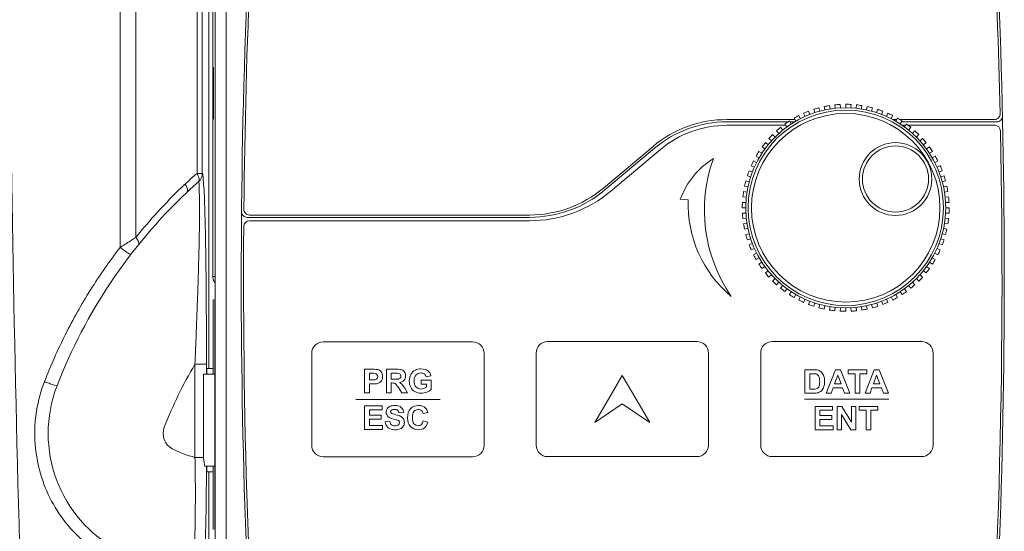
# Model space of a CAD drawing. Header units: millimetres. Extents: x -473 to 23648, y -382 to 1866.
# Tile 118 of 256: x 3695 to 3781, y 129 to 174. Entities that reach past the tile are written whole.
import ezdxf

# ---------------------------------------------------------------- set-up
doc = ezdxf.new("R2010")
doc.units = ezdxf.units.MM
doc.header["$LTSCALE"] = 80
doc.layers.get('0').update_dxf_attribs({"linetype": 'CONTINUOUS'})
doc.layers.add('09_ALL_ROUNDS', color=7, linetype='CONTINUOUS')
doc.layers.add('layer 1', color=7, linetype='CONTINUOUS')

msp = doc.modelspace()

# ---------------------------------------------------------------- linework, layer by layer
at = {"linetype": 'Continuous', "lineweight": 0}
for p, q in [((3711.926, 143.32), (3711.926, 204.69)), ((3712.27, 204.018), (3712.27, 151.318)), ((3712.468, 204.018), (3712.468, 98.617)), ((3713.419, 204.018), (3713.419, 98.618)), ((3711.354, 160.274), (3711.353, 198.494)), ((3712.291, 164.99), (3712.291, 169.49)), ((3712.291, 169.49), (3712.326, 169.49)), ((3712.318, 165.24), (3712.318, 169.24)), ((3712.326, 169.49), (3712.326, 164.99)), ((3766.402, 166.236), (3766.872, 166.273)), ((3768.283, 166.236), (3768.75, 166.174)), ((3764.561, 165.845), (3765.013, 165.979)), ((3765.471, 166.089), (3765.935, 166.174)), ((3769.214, 166.089), (3769.672, 165.979)), ((3770.124, 165.845), (3770.568, 165.687)), ((3712.326, 164.99), (3712.291, 164.99)), ((3762.914, 164.956), (3757.003, 164.956)), ((3762.328, 164.756), (3757.003, 164.756)), ((3762.884, 164.756), (3762.491, 164.756)), ((3762.843, 165.079), (3763.257, 165.304)), ((3771.771, 164.956), (3771.448, 164.956)), ((3771.843, 165.079), (3772.244, 164.833)), ((3780.277, 164.956), (3772.045, 164.956)), ((3780.482, 164.756), (3772.194, 164.756)), ((3772.633, 164.566), (3773.006, 164.28)), ((3762.133, 164.456), (3757.003, 164.456)), ((3772.552, 164.456), (3772.269, 164.456)), ((3780.31, 164.456), (3772.777, 164.456)), ((3773.365, 163.974), (3773.707, 163.649)), ((3750.575, 162.616), (3746.26, 158.995)), ((3750.704, 162.463), (3746.388, 158.842)), ((3751.218, 162.35), (3746.903, 158.729)), ((3774.624, 162.575), (3774.891, 162.187)), ((3710.895, 160.274), (3711.354, 160.274)), ((3739.832, 156.456), (3715.27, 156.456)), ((3739.832, 156.156), (3715.459, 156.156)), ((3739.832, 156.656), (3715.472, 156.656)), ((3705.457, 154.637), (3705.568, 154.706)), ((3712.27, 151.318), (3712.437, 151.318)), ((3712.298, 149.318), (3712.298, 143.559)), ((3712.432, 129.318), (3712.432, 149.318)), ((3710.715, 143.678), (3710.715, 135.59)), ((3711.714, 143.678), (3710.715, 143.678)), ((3711.714, 143.678), (3711.714, 142.82)), ((3711.761, 143.32), (3711.761, 142.82)), ((3712.298, 143.32), (3711.761, 143.32)), ((3712.312, 143.559), (3712.312, 142.82)), ((3711.453, 142.82), (3711.453, 135.591)), ((3712.417, 142.82), (3711.453, 142.82)), ((3711.453, 135.589), (3710.715, 135.589)), ((3712.417, 134.82), (3711.564, 134.82)), ((3711.761, 134.82), (3711.761, 134.32)), ((3712.298, 134.559), (3712.298, 129.318)), ((3712.312, 134.82), (3712.312, 134.559)), ((3712.298, 134.32), (3711.761, 134.32)), ((3711.926, 97.02), (3711.926, 134.32))]:
    msp.add_line(p, q, dxfattribs=at)
for radius in [8.5, 8.2]:
    msp.add_circle((3767.343, 157.285), radius, dxfattribs=at)
for centre, radius, start, end in [((4337.543, 151.12), 622.8, 175.51072, 184.474232), ((4337.543, 151.12), 622.6, 175.527824, 179.444122), ((3158.343, 151.12), 622.6, 1.320421, 4.472176), ((3158.343, 151.12), 622.8, 355.525768, 4.48928), ((6084.253, 196.032), 2389.761, 180.000291, 182.674534), ((3767.343, 157.285), 9, 87, 90), ((3767.343, 157.285), 9, 111, 114), ((3767.343, 157.285), 9, 63, 66), ((3780.277, 165.456), 0.5, 270, 1.32042), ((3757.003, 154.956), 10, 90, 130), ((3757.003, 154.956), 9.8, 90, 130), ((3780.482, 165.256), 0.5, 270, 1.30158), ((3757.003, 155.456), 9, 90, 130), ((3158.343, 151.12), 622.6, 355.525768, 1.182237), ((3780.31, 163.956), 0.5, 1.18224, 90), ((3767.343, 157.285), 9, 39, 42), ((3767.343, 157.285), 9, 27, 30), ((3725.5, 142.868), 22.722, 130.0006, 130.99434), ((3767.343, 157.285), 9, 21, 24), ((3726.27, 141.998), 23.883, 131.7437, 133.41933), ((3725.813, 142.508), 23.199, 130.99352, 131.73918), ((3726.02, 141.727), 23.28, 130.12055, 131.79684), ((3767.343, 157.285), 9, 15, 18), ((3741.612, 125.202), 46, 133.40868, 158.81927), ((3742.168, 125.192), 47.017, 133.9097, 141.11673), ((3742.162, 125.198), 47.009, 133.41384, 133.9098), ((3726.784, 140.878), 24.422, 132.51038, 133.41026), ((3726.468, 141.223), 23.954, 131.79229, 132.50975), ((3739.832, 166.656), 10, 270, 310), ((3739.832, 166.656), 10.2, 270, 310), ((3739.832, 167.156), 11, 270, 310), ((3767.343, 157.285), 9, 9, 12), ((3767.343, 157.285), 9, 3, 6), ((3715.27, 156.956), 0.5, 179.46272, 270), ((3715.472, 157.156), 0.5, 179.44412, 270), ((3767.343, 157.285), 9, 357, 0), ((3715.459, 155.656), 0.5, 90, 179.58228), ((3767.343, 157.285), 9, 351, 354), ((4337.543, 151.12), 622.6, 179.582278, 184.474232), ((3767.343, 157.285), 9, 345, 348), ((3767.343, 157.285), 9, 339, 342), ((3767.343, 157.285), 9, 333, 336), ((3767.343, 157.285), 9, 327, 330), ((3767.343, 157.285), 9, 321, 324), ((3713.277, 151.319), 1.007, 180.0787, 202.42233), ((3713.266, 151.316), 0.995, 202.48757, 211.85539), ((3713.299, 151.33), 1.03, 202.50068, 204.53372), ((3713.293, 151.327), 1.023, 204.52619, 211.57826), ((3767.343, 157.285), 9, 315, 318), ((3767.343, 157.285), 9, 303, 306), ((3767.343, 157.285), 9, 309, 312), ((3767.343, 157.285), 9, 297, 298.49999), ((3767.343, 157.285), 9, 262.49999, 264), ((3767.343, 157.285), 9, 274.49999, 276), ((3767.343, 157.285), 9, 279, 282), ((3767.343, 157.285), 9, 285, 288), ((3741.612, 125.202), 36, 149.12055, 158.81927), ((3709.443, 137.667), 11.5, 158.81927, 242.18186), ((3709.443, 137.667), 1.5, 158.81927, 242.18186), ((3712.803, 144.035), 8.7, 242.18186, 256.11415)]:
    msp.add_arc(centre, radius, start, end, dxfattribs=at)
for points, knots in [([(3710.895, 160.274), (3710.895, 163.227), (3710.896, 169.381), (3710.897, 178.842), (3710.897, 188.629), (3710.897, 195.215), (3710.897, 198.494)], [0, 0, 0, 0, 8.858899, 18.463337, 28.381999, 38.220486, 38.220486, 38.220486, 38.220486]), ([(3704.204, 153.84), (3704.204, 156.187), (3704.203, 160.773), (3704.203, 167.586), (3704.202, 174.336), (3704.202, 181.247), (3704.202, 188.494), (3704.202, 193.456), (3704.202, 196.02)], [0, 0, 0, 0, 7.04184, 13.757592, 20.438047, 27.293405, 34.488366, 42.179679, 42.179679, 42.179679, 42.179679]), ([(3705.568, 154.706), (3705.568, 157.43), (3705.568, 162.77), (3705.568, 170.761), (3705.569, 178.809), (3705.568, 187.24), (3705.568, 193.02), (3705.568, 196.02)], [0, 0, 0, 0, 8.17278, 16.020098, 23.972906, 32.314085, 41.313525, 41.313525, 41.313525, 41.313525]), ([(3710.895, 160.274), (3710.956, 160.179), (3711.038, 159.994), (3711.1, 159.736), (3711.059, 159.577), (3711.018, 159.529)], [0, 0, 0, 0, 0.3365161, 0.6009889, 0.7903306, 0.7903306, 0.7903306, 0.7903306]), ([(3711.354, 160.274), (3711.353, 160.181), (3711.327, 159.993), (3711.21, 159.735), (3711.088, 159.591), (3711.018, 159.529)], [0, 0, 0, 0, 0.2795416, 0.5592088, 0.8389668, 0.8389668, 0.8389668, 0.8389668]), ([(3711.354, 160.274), (3711.421, 160.175), (3711.417, 159.732), (3711.526, 158.864), (3711.56, 157.394), (3711.622, 155.518), (3711.655, 153.451), (3711.681, 151.444), (3711.697, 149.597), (3711.706, 147.908), (3711.711, 146.374), (3711.714, 144.98), (3711.714, 144.098), (3711.714, 143.678)], [0, 0, 0, 0, 0.358573, 1.23681, 2.698781, 4.722595, 6.887382, 8.894428, 10.744061, 12.42888, 13.960381, 15.348906, 16.608038, 16.608038, 16.608038, 16.608038]), ([(3711.018, 159.529), (3711.08, 159.436), (3711.058, 159.019), (3711.134, 158.203), (3711.111, 156.817), (3711.101, 155.043), (3711.053, 153.082), (3710.998, 151.171), (3710.938, 149.403), (3710.879, 147.779), (3710.821, 146.296), (3710.767, 144.945), (3710.732, 144.087), (3710.715, 143.678)], [0, 0, 0, 0, 0.333973, 1.157276, 2.533684, 4.445184, 6.49817, 8.411551, 10.183629, 11.805515, 13.286452, 14.634803, 15.862276, 15.862276, 15.862276, 15.862276]), ([(3709.854, 159.346), (3709.918, 159.251), (3710.014, 159.073), (3710.088, 158.819), (3710.045, 158.661), (3710.001, 158.619)], [0, 0, 0, 0, 0.3421552, 0.6025526, 0.7833674, 0.7833674, 0.7833674, 0.7833674]), ([(3704.204, 153.84), (3704.346, 153.932), (3704.642, 154.123), (3705.06, 154.389), (3705.336, 154.562), (3705.457, 154.637)], [0, 0, 0, 0, 0.507142, 1.056261, 1.485257, 1.485257, 1.485257, 1.485257]), ([(3705.568, 154.706), (3705.637, 154.627), (3705.747, 154.478), (3705.851, 154.266), (3705.838, 154.12), (3705.806, 154.08)], [0, 0, 0, 0, 0.3161846, 0.5506261, 0.705533, 0.705533, 0.705533, 0.705533]), ([(3697.623, 142.18), (3698.161, 143.564), (3699.373, 146.291), (3701.575, 150.196), (3703.29, 152.654), (3704.204, 153.84)], [0, 0, 0, 0, 4.455599, 8.936024, 13.430127, 13.430127, 13.430127, 13.430127]), ([(3704.204, 153.84), (3704.313, 153.754), (3704.516, 153.604), (3704.811, 153.387), (3704.982, 153.305), (3705.12, 153.208), (3705.139, 153.233)], [0, 0, 0, 0, 0.415427, 0.778277, 1.026287, 1.120603, 1.120603, 1.120603, 1.120603]), ([(3703.462, 126.608), (3702.695, 127.012), (3701.24, 127.98), (3699.413, 129.846), (3698.012, 132.044), (3697.093, 134.484), (3696.698, 137.069), (3696.847, 139.684), (3697.309, 141.372), (3697.623, 142.18)], [0, 0, 0, 0, 2.600735, 5.197227, 7.779768, 10.367086, 12.961359, 15.568157, 18.168269, 18.168269, 18.168269, 18.168269]), ([(3697.623, 142.18), (3697.755, 142.127), (3697.999, 142.038), (3698.354, 141.897), (3698.543, 141.872), (3698.708, 141.793), (3698.719, 141.822)], [0, 0, 0, 0, 0.42671, 0.803437, 1.061829, 1.156973, 1.156973, 1.156973, 1.156973]), ([(3710.715, 135.59), (3710.731, 134.887), (3710.751, 133.491), (3710.752, 131.464), (3710.729, 129.614), (3710.691, 128.082), (3710.64, 126.942), (3710.595, 126.184), (3710.539, 125.754), (3710.51, 125.55), (3710.479, 125.499)], [0, 0, 0, 0, 2.109546, 4.189307, 6.081653, 7.658465, 8.784615, 9.510947, 9.925208, 10.10508, 10.10508, 10.10508, 10.10508]), ([(3711.453, 135.591), (3711.474, 135.462), (3711.514, 135.205), (3711.548, 134.947), (3711.564, 134.82)], [0, 0, 0, 0, 0.3929137, 0.7791653, 0.7791653, 0.7791653, 0.7791653]), ([(3711.713, 134.82), (3711.712, 134.084), (3711.703, 132.63), (3711.676, 130.532), (3711.634, 128.644), (3711.583, 127.099), (3711.525, 125.959), (3711.475, 125.201), (3711.416, 124.767), (3711.386, 124.562), (3711.354, 124.509)], [0, 0, 0, 0, 2.20694, 4.361467, 6.293694, 7.874599, 8.996445, 9.72353, 10.142187, 10.326682, 10.326682, 10.326682, 10.326682])]:
    msp.add_open_spline(points, degree=3, knots=knots, dxfattribs=at)
at = {"layer": '09_ALL_ROUNDS', "linetype": 'Continuous', "lineweight": 0}
for p, q in [((3766.433, 165.938), (3766.402, 166.236)), ((3766.872, 166.273), (3766.887, 165.973)), ((3767.343, 165.985), (3767.343, 166.285)), ((3767.814, 166.273), (3767.798, 165.973)), ((3768.252, 165.938), (3768.283, 166.236)), ((3763.804, 165.233), (3763.682, 165.507)), ((3764.117, 165.687), (3764.225, 165.407)), ((3764.654, 165.559), (3764.561, 165.845)), ((3765.013, 165.979), (3765.091, 165.689)), ((3765.534, 165.795), (3765.471, 166.089)), ((3765.935, 166.174), (3765.982, 165.878)), ((3768.75, 166.174), (3768.704, 165.878)), ((3769.151, 165.795), (3769.214, 166.089)), ((3769.672, 165.979), (3769.594, 165.689)), ((3770.031, 165.559), (3770.124, 165.845)), ((3770.568, 165.687), (3770.46, 165.407)), ((3770.881, 165.233), (3771.003, 165.507)), ((3762.229, 164.324), (3762.052, 164.566)), ((3762.441, 164.833), (3762.604, 164.582)), ((3762.993, 164.82), (3762.843, 165.079)), ((3763.257, 165.304), (3763.393, 165.037)), ((3771.428, 165.304), (3771.292, 165.037)), ((3771.693, 164.82), (3771.843, 165.079)), ((3772.244, 164.833), (3772.081, 164.582)), ((3772.456, 164.324), (3772.633, 164.566)), ((3760.979, 163.649), (3761.191, 163.437)), ((3761.521, 163.751), (3761.32, 163.974)), ((3761.679, 164.28), (3761.867, 164.046)), ((3773.006, 164.28), (3772.818, 164.046)), ((3773.164, 163.751), (3773.365, 163.974)), ((3773.707, 163.649), (3773.494, 163.437)), ((3760.348, 162.949), (3760.581, 162.76)), ((3760.877, 163.107), (3760.654, 163.307)), ((3773.808, 163.107), (3774.031, 163.307)), ((3774.337, 162.949), (3774.104, 162.76)), ((3759.795, 162.187), (3760.046, 162.024)), ((3760.304, 162.399), (3760.061, 162.575)), ((3774.381, 162.399), (3774.624, 162.575)), ((3774.891, 162.187), (3774.639, 162.024)), ((3759.323, 161.371), (3759.591, 161.235)), ((3759.808, 161.635), (3759.548, 161.785)), ((3774.877, 161.635), (3775.137, 161.785)), ((3775.362, 161.371), (3775.094, 161.235)), ((3758.94, 160.511), (3759.22, 160.403)), ((3759.395, 160.824), (3759.121, 160.946)), ((3775.29, 160.824), (3775.564, 160.946)), ((3775.745, 160.511), (3775.465, 160.403)), ((3758.649, 159.615), (3758.939, 159.537)), ((3759.068, 159.974), (3758.783, 160.066)), ((3775.617, 159.974), (3775.902, 160.066)), ((3776.036, 159.615), (3775.746, 159.537)), ((3758.453, 158.693), (3758.75, 158.646)), ((3758.833, 159.094), (3758.539, 159.156)), ((3775.852, 159.094), (3776.146, 159.156)), ((3776.232, 158.693), (3775.935, 158.646)), ((3758.355, 157.756), (3758.654, 157.741)), ((3758.69, 158.195), (3758.392, 158.226)), ((3775.995, 158.195), (3776.293, 158.226)), ((3776.33, 157.756), (3776.031, 157.741)), ((3758.643, 157.285), (3758.343, 157.285)), ((3758.355, 156.814), (3758.654, 156.83)), ((3776.33, 156.814), (3776.031, 156.83)), ((3776.043, 157.285), (3776.343, 157.285)), ((3758.69, 156.376), (3758.392, 156.344)), ((3775.995, 156.376), (3776.293, 156.344)), ((3758.453, 155.877), (3758.75, 155.924)), ((3758.833, 155.476), (3758.539, 155.414)), ((3775.852, 155.476), (3776.146, 155.414)), ((3776.232, 155.877), (3775.935, 155.924)), ((3758.649, 154.956), (3758.939, 155.033)), ((3759.068, 154.597), (3758.783, 154.504)), ((3775.617, 154.597), (3775.902, 154.504)), ((3776.036, 154.956), (3775.746, 155.033)), ((3758.94, 154.06), (3759.22, 154.167)), ((3759.395, 153.747), (3759.121, 153.625)), ((3775.29, 153.747), (3775.564, 153.625)), ((3775.745, 154.06), (3775.465, 154.167)), ((3759.323, 153.199), (3759.591, 153.335)), ((3759.808, 152.935), (3759.548, 152.785)), ((3759.795, 152.383), (3760.046, 152.547)), ((3774.891, 152.383), (3774.639, 152.547)), ((3774.877, 152.935), (3775.137, 152.785)), ((3775.362, 153.199), (3775.094, 153.335)), ((3760.304, 152.171), (3760.061, 151.995)), ((3760.348, 151.621), (3760.581, 151.81)), ((3774.337, 151.621), (3774.104, 151.81)), ((3774.381, 152.171), (3774.624, 151.995)), ((3760.877, 151.464), (3760.654, 151.263)), ((3760.979, 150.921), (3761.191, 151.133)), ((3761.521, 150.82), (3761.32, 150.597)), ((3773.164, 150.82), (3773.365, 150.597)), ((3773.707, 150.921), (3773.494, 151.133)), ((3773.808, 151.464), (3774.031, 151.263)), ((3761.679, 150.291), (3761.867, 150.524)), ((3762.229, 150.247), (3762.052, 150.004)), ((3762.441, 149.737), (3762.604, 149.989)), ((3772.244, 149.737), (3772.081, 149.989)), ((3772.456, 150.247), (3772.633, 150.004)), ((3773.006, 150.291), (3772.818, 150.524)), ((3762.993, 149.751), (3762.843, 149.491)), ((3763.257, 149.266), (3763.393, 149.533)), ((3763.804, 149.337), (3763.682, 149.063)), ((3764.117, 148.883), (3764.225, 149.163)), ((3770.568, 148.883), (3770.46, 149.163)), ((3770.881, 149.337), (3771.003, 149.063)), ((3771.428, 149.266), (3771.292, 149.533)), ((3771.693, 149.751), (3771.843, 149.491)), ((3764.654, 149.011), (3764.561, 148.726)), ((3765.013, 148.592), (3765.091, 148.882)), ((3765.534, 148.775), (3765.471, 148.482)), ((3765.935, 148.396), (3765.982, 148.692)), ((3766.433, 148.633), (3766.402, 148.335)), ((3766.872, 148.298), (3766.887, 148.597)), ((3767.343, 148.585), (3767.343, 148.285)), ((3767.814, 148.298), (3767.798, 148.597)), ((3768.252, 148.633), (3768.283, 148.335)), ((3768.75, 148.396), (3768.704, 148.692)), ((3769.151, 148.775), (3769.214, 148.482)), ((3769.672, 148.592), (3769.594, 148.882)), ((3770.031, 149.011), (3770.124, 148.726))]:
    msp.add_line(p, q, dxfattribs=at)
for centre, radius in [((3767.343, 157.285), 8.7), ((3771.673, 159.785), 3.162), ((3771.673, 159.785), 2.875)]:
    msp.add_circle(centre, radius, dxfattribs=at)
for start, end in [(93, 96), (87, 90), (81, 84), (111, 114), (105, 108), (99, 102), (75, 78), (69, 72), (63, 66), (123, 126), (117, 120), (57, 60), (51, 54), (135, 138), (129, 132), (45, 48), (141, 144), (39, 42), (147, 150), (33, 36), (153, 156), (27, 30), (159, 162), (21, 24), (165, 168), (15, 18), (171, 174), (9, 12), (177, 180), (3, 6), (183, 186), (357, 0), (351, 354), (189, 192), (345, 348), (195, 198), (339, 342), (201, 204), (333, 336), (207, 210), (327, 330), (213, 216), (321, 324), (219, 222), (225, 228), (315, 318), (231, 234), (303, 306), (309, 312), (237, 240), (243, 246), (297, 300), (249, 252), (255, 258), (261, 264), (267, 270), (273, 276), (279, 282), (285, 288), (291, 294)]:
    msp.add_arc((3767.343, 157.285), 9, start, end, dxfattribs=at)
at = {"layer": 'layer 1', "color": 0, "lineweight": 0}
for points, knots in [([(3757.38, 149.587), (3754.957, 153.096), (3754.378, 157.558), (3755.826, 161.569), (3755.826, 161.569), (3754.502, 160.735), (3753.49, 159.489), (3752.946, 158.022), (3752.946, 158.022), (3752.946, 158.022), (3753.633, 157.98), (3753.633, 157.98), (3753.633, 157.98), (3753.518, 154.754), (3754.901, 151.655), (3757.38, 149.587)], [0, 0, 0, 0, 0.25, 0.25, 0.25, 0.25, 0.5, 0.5, 0.5, 0.5, 0.75, 0.75, 0.75, 0.75, 1, 1, 1, 1]), ([(3741.402, 145.655), (3741.402, 145.655), (3754.402, 145.655), (3754.402, 145.655), (3754.402, 145.655), (3754.952, 145.655), (3755.402, 145.205), (3755.402, 144.655), (3755.402, 144.655), (3755.402, 144.655), (3755.402, 136.655), (3755.402, 136.655), (3755.402, 136.655), (3755.402, 136.105), (3754.952, 135.655), (3754.402, 135.655), (3754.402, 135.655), (3754.402, 135.655), (3741.402, 135.655), (3741.402, 135.655), (3741.402, 135.655), (3740.852, 135.655), (3740.402, 136.105), (3740.402, 136.655), (3740.402, 136.655), (3740.402, 136.655), (3740.402, 144.655), (3740.402, 144.655), (3740.402, 144.655), (3740.402, 145.205), (3740.852, 145.655), (3741.402, 145.655)], [0, 0, 0, 0, 0.125, 0.125, 0.125, 0.125, 0.25, 0.25, 0.25, 0.25, 0.375, 0.375, 0.375, 0.375, 0.5, 0.5, 0.5, 0.5, 0.625, 0.625, 0.625, 0.625, 0.75, 0.75, 0.75, 0.75, 0.875, 0.875, 0.875, 0.875, 1, 1, 1, 1]), ([(3760.943, 145.655), (3760.943, 145.655), (3773.943, 145.655), (3773.943, 145.655), (3773.943, 145.655), (3774.493, 145.655), (3774.943, 145.205), (3774.943, 144.655), (3774.943, 144.655), (3774.943, 144.655), (3774.943, 136.655), (3774.943, 136.655), (3774.943, 136.655), (3774.943, 136.105), (3774.493, 135.655), (3773.943, 135.655), (3773.943, 135.655), (3773.943, 135.655), (3760.943, 135.655), (3760.943, 135.655), (3760.943, 135.655), (3760.393, 135.655), (3759.943, 136.105), (3759.943, 136.655), (3759.943, 136.655), (3759.943, 136.655), (3759.943, 144.655), (3759.943, 144.655), (3759.943, 144.655), (3759.943, 145.205), (3760.393, 145.655), (3760.943, 145.655)], [0, 0, 0, 0, 0.125, 0.125, 0.125, 0.125, 0.25, 0.25, 0.25, 0.25, 0.375, 0.375, 0.375, 0.375, 0.5, 0.5, 0.5, 0.5, 0.625, 0.625, 0.625, 0.625, 0.75, 0.75, 0.75, 0.75, 0.875, 0.875, 0.875, 0.875, 1, 1, 1, 1]), ([(3721.878, 145.634), (3721.878, 145.634), (3734.878, 145.634), (3734.878, 145.634), (3734.878, 145.634), (3735.428, 145.634), (3735.878, 145.184), (3735.878, 144.634), (3735.878, 144.634), (3735.878, 144.634), (3735.878, 136.634), (3735.878, 136.634), (3735.878, 136.634), (3735.878, 136.084), (3735.428, 135.634), (3734.878, 135.634), (3734.878, 135.634), (3734.878, 135.634), (3721.878, 135.634), (3721.878, 135.634), (3721.878, 135.634), (3721.328, 135.634), (3720.878, 136.084), (3720.878, 136.634), (3720.878, 136.634), (3720.878, 136.634), (3720.878, 144.634), (3720.878, 144.634), (3720.878, 144.634), (3720.878, 145.184), (3721.328, 145.634), (3721.878, 145.634)], [0, 0, 0, 0, 0.125, 0.125, 0.125, 0.125, 0.25, 0.25, 0.25, 0.25, 0.375, 0.375, 0.375, 0.375, 0.5, 0.5, 0.5, 0.5, 0.625, 0.625, 0.625, 0.625, 0.75, 0.75, 0.75, 0.75, 0.875, 0.875, 0.875, 0.875, 1, 1, 1, 1]), ([(3725.481, 141.207), (3725.481, 141.207), (3725.481, 143.246), (3725.481, 143.246), (3725.481, 143.246), (3725.481, 143.246), (3726.141, 143.246), (3726.141, 143.246), (3726.141, 143.246), (3726.392, 143.246), (3726.555, 143.236), (3726.631, 143.215), (3726.631, 143.215), (3726.748, 143.185), (3726.846, 143.119), (3726.925, 143.016), (3726.925, 143.016), (3727.004, 142.913), (3727.043, 142.781), (3727.043, 142.619), (3727.043, 142.619), (3727.043, 142.494), (3727.02, 142.388), (3726.975, 142.303), (3726.975, 142.303), (3726.929, 142.218), (3726.872, 142.151), (3726.801, 142.102), (3726.801, 142.102), (3726.732, 142.053), (3726.66, 142.021), (3726.588, 142.005), (3726.588, 142.005), (3726.49, 141.986), (3726.347, 141.976), (3726.161, 141.976), (3726.161, 141.976), (3726.161, 141.976), (3725.892, 141.976), (3725.892, 141.976), (3725.892, 141.976), (3725.892, 141.976), (3725.892, 141.207), (3725.892, 141.207), (3725.892, 141.207), (3725.892, 141.207), (3725.481, 141.207), (3725.481, 141.207)], [0, 0, 0, 0, 0.083333, 0.083333, 0.083333, 0.083333, 0.166667, 0.166667, 0.166667, 0.166667, 0.25, 0.25, 0.25, 0.25, 0.333333, 0.333333, 0.333333, 0.333333, 0.416667, 0.416667, 0.416667, 0.416667, 0.5, 0.5, 0.5, 0.5, 0.583333, 0.583333, 0.583333, 0.583333, 0.666667, 0.666667, 0.666667, 0.666667, 0.75, 0.75, 0.75, 0.75, 0.833333, 0.833333, 0.833333, 0.833333, 0.916667, 0.916667, 0.916667, 0.916667, 1, 1, 1, 1]), ([(3727.382, 141.207), (3727.382, 141.207), (3727.382, 143.246), (3727.382, 143.246), (3727.382, 143.246), (3727.382, 143.246), (3728.249, 143.246), (3728.249, 143.246), (3728.249, 143.246), (3728.467, 143.246), (3728.625, 143.228), (3728.724, 143.191), (3728.724, 143.191), (3728.823, 143.155), (3728.902, 143.09), (3728.962, 142.996), (3728.962, 142.996), (3729.021, 142.902), (3729.05, 142.795), (3729.05, 142.675), (3729.05, 142.675), (3729.05, 142.522), (3729.005, 142.395), (3728.916, 142.295), (3728.916, 142.295), (3728.826, 142.196), (3728.691, 142.133), (3728.512, 142.107), (3728.512, 142.107), (3728.601, 142.055), (3728.675, 141.998), (3728.733, 141.936), (3728.733, 141.936), (3728.791, 141.873), (3728.869, 141.763), (3728.967, 141.605), (3728.967, 141.605), (3728.967, 141.605), (3729.216, 141.207), (3729.216, 141.207), (3729.216, 141.207), (3729.216, 141.207), (3728.724, 141.207), (3728.724, 141.207), (3728.724, 141.207), (3728.724, 141.207), (3728.426, 141.651), (3728.426, 141.651), (3728.426, 141.651), (3728.32, 141.809), (3728.248, 141.909), (3728.209, 141.95), (3728.209, 141.95), (3728.17, 141.992), (3728.129, 142.02), (3728.085, 142.035), (3728.085, 142.035), (3728.041, 142.051), (3727.972, 142.058), (3727.877, 142.058), (3727.877, 142.058), (3727.877, 142.058), (3727.794, 142.058), (3727.794, 142.058), (3727.794, 142.058), (3727.794, 142.058), (3727.794, 141.207), (3727.794, 141.207), (3727.794, 141.207), (3727.794, 141.207), (3727.382, 141.207), (3727.382, 141.207)], [0, 0, 0, 0, 0.055556, 0.055556, 0.055556, 0.055556, 0.111111, 0.111111, 0.111111, 0.111111, 0.166667, 0.166667, 0.166667, 0.166667, 0.222222, 0.222222, 0.222222, 0.222222, 0.277778, 0.277778, 0.277778, 0.277778, 0.333333, 0.333333, 0.333333, 0.333333, 0.388889, 0.388889, 0.388889, 0.388889, 0.444444, 0.444444, 0.444444, 0.444444, 0.5, 0.5, 0.5, 0.5, 0.555556, 0.555556, 0.555556, 0.555556, 0.611111, 0.611111, 0.611111, 0.611111, 0.666667, 0.666667, 0.666667, 0.666667, 0.722222, 0.722222, 0.722222, 0.722222, 0.777778, 0.777778, 0.777778, 0.777778, 0.833333, 0.833333, 0.833333, 0.833333, 0.888889, 0.888889, 0.888889, 0.888889, 0.944444, 0.944444, 0.944444, 0.944444, 1, 1, 1, 1]), ([(3730.388, 141.956), (3730.388, 141.956), (3730.388, 142.3), (3730.388, 142.3), (3730.388, 142.3), (3730.388, 142.3), (3731.275, 142.3), (3731.275, 142.3), (3731.275, 142.3), (3731.275, 142.3), (3731.275, 141.488), (3731.275, 141.488), (3731.275, 141.488), (3731.189, 141.404), (3731.064, 141.331), (3730.9, 141.267), (3730.9, 141.267), (3730.736, 141.204), (3730.571, 141.172), (3730.403, 141.172), (3730.403, 141.172), (3730.19, 141.172), (3730.004, 141.217), (3729.845, 141.306), (3729.845, 141.306), (3729.686, 141.396), (3729.567, 141.523), (3729.487, 141.69), (3729.487, 141.69), (3729.408, 141.857), (3729.368, 142.038), (3729.368, 142.233), (3729.368, 142.233), (3729.368, 142.446), (3729.412, 142.635), (3729.501, 142.8), (3729.501, 142.8), (3729.59, 142.965), (3729.72, 143.091), (3729.892, 143.179), (3729.892, 143.179), (3730.023, 143.247), (3730.186, 143.281), (3730.381, 143.281), (3730.381, 143.281), (3730.634, 143.281), (3730.832, 143.228), (3730.974, 143.122), (3730.974, 143.122), (3731.116, 143.015), (3731.208, 142.869), (3731.249, 142.681), (3731.249, 142.681), (3731.249, 142.681), (3730.84, 142.605), (3730.84, 142.605), (3730.84, 142.605), (3730.811, 142.705), (3730.757, 142.784), (3730.677, 142.842), (3730.677, 142.842), (3730.598, 142.9), (3730.499, 142.929), (3730.381, 142.929), (3730.381, 142.929), (3730.201, 142.929), (3730.058, 142.872), (3729.951, 142.758), (3729.951, 142.758), (3729.845, 142.644), (3729.792, 142.475), (3729.792, 142.25), (3729.792, 142.25), (3729.792, 142.008), (3729.846, 141.826), (3729.954, 141.705), (3729.954, 141.705), (3730.061, 141.584), (3730.202, 141.524), (3730.376, 141.524), (3730.376, 141.524), (3730.463, 141.524), (3730.549, 141.541), (3730.636, 141.575), (3730.636, 141.575), (3730.722, 141.608), (3730.797, 141.65), (3730.859, 141.698), (3730.859, 141.698), (3730.859, 141.698), (3730.859, 141.956), (3730.859, 141.956), (3730.859, 141.956), (3730.859, 141.956), (3730.388, 141.956), (3730.388, 141.956)], [0, 0, 0, 0, 0.041667, 0.041667, 0.041667, 0.041667, 0.083333, 0.083333, 0.083333, 0.083333, 0.125, 0.125, 0.125, 0.125, 0.166667, 0.166667, 0.166667, 0.166667, 0.208333, 0.208333, 0.208333, 0.208333, 0.25, 0.25, 0.25, 0.25, 0.291667, 0.291667, 0.291667, 0.291667, 0.333333, 0.333333, 0.333333, 0.333333, 0.375, 0.375, 0.375, 0.375, 0.416667, 0.416667, 0.416667, 0.416667, 0.458333, 0.458333, 0.458333, 0.458333, 0.5, 0.5, 0.5, 0.5, 0.541667, 0.541667, 0.541667, 0.541667, 0.583333, 0.583333, 0.583333, 0.583333, 0.625, 0.625, 0.625, 0.625, 0.666667, 0.666667, 0.666667, 0.666667, 0.708333, 0.708333, 0.708333, 0.708333, 0.75, 0.75, 0.75, 0.75, 0.791667, 0.791667, 0.791667, 0.791667, 0.833333, 0.833333, 0.833333, 0.833333, 0.875, 0.875, 0.875, 0.875, 0.916667, 0.916667, 0.916667, 0.916667, 0.958333, 0.958333, 0.958333, 0.958333, 1, 1, 1, 1]), ([(3763.794, 143.209), (3763.794, 143.209), (3764.547, 143.209), (3764.547, 143.209), (3764.547, 143.209), (3764.717, 143.209), (3764.846, 143.197), (3764.935, 143.17), (3764.935, 143.17), (3765.055, 143.135), (3765.157, 143.073), (3765.242, 142.982), (3765.242, 142.982), (3765.328, 142.893), (3765.393, 142.782), (3765.437, 142.652), (3765.437, 142.652), (3765.482, 142.522), (3765.504, 142.361), (3765.504, 142.17), (3765.504, 142.17), (3765.504, 142.002), (3765.483, 141.857), (3765.441, 141.736), (3765.441, 141.736), (3765.39, 141.588), (3765.318, 141.468), (3765.223, 141.376), (3765.223, 141.376), (3765.152, 141.306), (3765.055, 141.252), (3764.934, 141.213), (3764.934, 141.213), (3764.843, 141.184), (3764.721, 141.17), (3764.569, 141.17), (3764.569, 141.17), (3764.569, 141.17), (3763.794, 141.17), (3763.794, 141.17), (3763.794, 141.17), (3763.794, 141.17), (3763.794, 143.209), (3763.794, 143.209)], [0, 0, 0, 0, 0.090909, 0.090909, 0.090909, 0.090909, 0.181818, 0.181818, 0.181818, 0.181818, 0.272727, 0.272727, 0.272727, 0.272727, 0.363636, 0.363636, 0.363636, 0.363636, 0.454545, 0.454545, 0.454545, 0.454545, 0.545455, 0.545455, 0.545455, 0.545455, 0.636364, 0.636364, 0.636364, 0.636364, 0.727273, 0.727273, 0.727273, 0.727273, 0.818182, 0.818182, 0.818182, 0.818182, 0.909091, 0.909091, 0.909091, 0.909091, 1, 1, 1, 1]), ([(3767.693, 141.17), (3767.693, 141.17), (3767.244, 141.17), (3767.244, 141.17), (3767.244, 141.17), (3767.244, 141.17), (3767.066, 141.633), (3767.066, 141.633), (3767.066, 141.633), (3767.066, 141.633), (3766.251, 141.633), (3766.251, 141.633), (3766.251, 141.633), (3766.251, 141.633), (3766.083, 141.17), (3766.083, 141.17), (3766.083, 141.17), (3766.083, 141.17), (3765.646, 141.17), (3765.646, 141.17), (3765.646, 141.17), (3765.646, 141.17), (3766.44, 143.209), (3766.44, 143.209), (3766.44, 143.209), (3766.44, 143.209), (3766.876, 143.209), (3766.876, 143.209), (3766.876, 143.209), (3766.876, 143.209), (3767.693, 141.17), (3767.693, 141.17)], [0, 0, 0, 0, 0.125, 0.125, 0.125, 0.125, 0.25, 0.25, 0.25, 0.25, 0.375, 0.375, 0.375, 0.375, 0.5, 0.5, 0.5, 0.5, 0.625, 0.625, 0.625, 0.625, 0.75, 0.75, 0.75, 0.75, 0.875, 0.875, 0.875, 0.875, 1, 1, 1, 1]), ([(3768.159, 141.17), (3768.159, 141.17), (3768.159, 142.864), (3768.159, 142.864), (3768.159, 142.864), (3768.159, 142.864), (3767.554, 142.864), (3767.554, 142.864), (3767.554, 142.864), (3767.554, 142.864), (3767.554, 143.209), (3767.554, 143.209), (3767.554, 143.209), (3767.554, 143.209), (3769.174, 143.209), (3769.174, 143.209), (3769.174, 143.209), (3769.174, 143.209), (3769.174, 142.864), (3769.174, 142.864), (3769.174, 142.864), (3769.174, 142.864), (3768.571, 142.864), (3768.571, 142.864), (3768.571, 142.864), (3768.571, 142.864), (3768.571, 141.17), (3768.571, 141.17), (3768.571, 141.17), (3768.571, 141.17), (3768.159, 141.17), (3768.159, 141.17)], [0, 0, 0, 0, 0.125, 0.125, 0.125, 0.125, 0.25, 0.25, 0.25, 0.25, 0.375, 0.375, 0.375, 0.375, 0.5, 0.5, 0.5, 0.5, 0.625, 0.625, 0.625, 0.625, 0.75, 0.75, 0.75, 0.75, 0.875, 0.875, 0.875, 0.875, 1, 1, 1, 1]), ([(3771.068, 141.17), (3771.068, 141.17), (3770.62, 141.17), (3770.62, 141.17), (3770.62, 141.17), (3770.62, 141.17), (3770.442, 141.633), (3770.442, 141.633), (3770.442, 141.633), (3770.442, 141.633), (3769.626, 141.633), (3769.626, 141.633), (3769.626, 141.633), (3769.626, 141.633), (3769.458, 141.17), (3769.458, 141.17), (3769.458, 141.17), (3769.458, 141.17), (3769.021, 141.17), (3769.021, 141.17), (3769.021, 141.17), (3769.021, 141.17), (3769.816, 143.209), (3769.816, 143.209), (3769.816, 143.209), (3769.816, 143.209), (3770.251, 143.209), (3770.251, 143.209), (3770.251, 143.209), (3770.251, 143.209), (3771.068, 141.17), (3771.068, 141.17)], [0, 0, 0, 0, 0.125, 0.125, 0.125, 0.125, 0.25, 0.25, 0.25, 0.25, 0.375, 0.375, 0.375, 0.375, 0.5, 0.5, 0.5, 0.5, 0.625, 0.625, 0.625, 0.625, 0.75, 0.75, 0.75, 0.75, 0.875, 0.875, 0.875, 0.875, 1, 1, 1, 1]), ([(3725.892, 142.901), (3725.892, 142.901), (3725.892, 142.323), (3725.892, 142.323), (3725.892, 142.323), (3725.892, 142.323), (3726.117, 142.323), (3726.117, 142.323), (3726.117, 142.323), (3726.28, 142.323), (3726.389, 142.333), (3726.443, 142.354), (3726.443, 142.354), (3726.498, 142.376), (3726.541, 142.409), (3726.572, 142.455), (3726.572, 142.455), (3726.603, 142.5), (3726.618, 142.553), (3726.618, 142.613), (3726.618, 142.613), (3726.618, 142.687), (3726.597, 142.749), (3726.553, 142.797), (3726.553, 142.797), (3726.51, 142.845), (3726.454, 142.875), (3726.388, 142.887), (3726.388, 142.887), (3726.338, 142.897), (3726.24, 142.901), (3726.091, 142.901), (3726.091, 142.901), (3726.091, 142.901), (3725.892, 142.901), (3725.892, 142.901)], [0, 0, 0, 0, 0.111111, 0.111111, 0.111111, 0.111111, 0.222222, 0.222222, 0.222222, 0.222222, 0.333333, 0.333333, 0.333333, 0.333333, 0.444444, 0.444444, 0.444444, 0.444444, 0.555556, 0.555556, 0.555556, 0.555556, 0.666667, 0.666667, 0.666667, 0.666667, 0.777778, 0.777778, 0.777778, 0.777778, 0.888889, 0.888889, 0.888889, 0.888889, 1, 1, 1, 1]), ([(3727.794, 142.384), (3727.794, 142.384), (3728.099, 142.384), (3728.099, 142.384), (3728.099, 142.384), (3728.296, 142.384), (3728.42, 142.392), (3728.469, 142.409), (3728.469, 142.409), (3728.518, 142.425), (3728.557, 142.454), (3728.585, 142.495), (3728.585, 142.495), (3728.612, 142.536), (3728.626, 142.587), (3728.626, 142.648), (3728.626, 142.648), (3728.626, 142.717), (3728.608, 142.772), (3728.571, 142.814), (3728.571, 142.814), (3728.535, 142.856), (3728.483, 142.883), (3728.416, 142.894), (3728.416, 142.894), (3728.383, 142.899), (3728.283, 142.901), (3728.115, 142.901), (3728.115, 142.901), (3728.115, 142.901), (3727.794, 142.901), (3727.794, 142.901), (3727.794, 142.901), (3727.794, 142.901), (3727.794, 142.384), (3727.794, 142.384)], [0, 0, 0, 0, 0.111111, 0.111111, 0.111111, 0.111111, 0.222222, 0.222222, 0.222222, 0.222222, 0.333333, 0.333333, 0.333333, 0.333333, 0.444444, 0.444444, 0.444444, 0.444444, 0.555556, 0.555556, 0.555556, 0.555556, 0.666667, 0.666667, 0.666667, 0.666667, 0.777778, 0.777778, 0.777778, 0.777778, 0.888889, 0.888889, 0.888889, 0.888889, 1, 1, 1, 1]), ([(3747.902, 142.697), (3747.902, 142.697), (3749.098, 140.655), (3749.098, 140.655), (3749.098, 140.655), (3749.098, 140.655), (3750.294, 138.613), (3750.294, 138.613), (3750.294, 138.613), (3750.294, 138.613), (3747.902, 140.256), (3747.902, 140.256), (3747.902, 140.256), (3747.902, 140.256), (3745.509, 138.613), (3745.509, 138.613), (3745.509, 138.613), (3745.509, 138.613), (3746.705, 140.655), (3746.705, 140.655), (3746.705, 140.655), (3746.705, 140.655), (3747.902, 142.697), (3747.902, 142.697)], [0, 0, 0, 0, 0.166667, 0.166667, 0.166667, 0.166667, 0.333333, 0.333333, 0.333333, 0.333333, 0.5, 0.5, 0.5, 0.5, 0.666667, 0.666667, 0.666667, 0.666667, 0.833333, 0.833333, 0.833333, 0.833333, 1, 1, 1, 1]), ([(3764.206, 142.864), (3764.206, 142.864), (3764.206, 141.514), (3764.206, 141.514), (3764.206, 141.514), (3764.206, 141.514), (3764.513, 141.514), (3764.513, 141.514), (3764.513, 141.514), (3764.628, 141.514), (3764.711, 141.52), (3764.763, 141.533), (3764.763, 141.533), (3764.829, 141.55), (3764.885, 141.578), (3764.929, 141.618), (3764.929, 141.618), (3764.973, 141.657), (3765.009, 141.723), (3765.037, 141.815), (3765.037, 141.815), (3765.064, 141.906), (3765.078, 142.031), (3765.078, 142.188), (3765.078, 142.188), (3765.078, 142.346), (3765.064, 142.467), (3765.037, 142.551), (3765.037, 142.551), (3765.009, 142.636), (3764.97, 142.702), (3764.92, 142.749), (3764.92, 142.749), (3764.869, 142.796), (3764.806, 142.828), (3764.729, 142.845), (3764.729, 142.845), (3764.671, 142.858), (3764.559, 142.864), (3764.391, 142.864), (3764.391, 142.864), (3764.391, 142.864), (3764.206, 142.864), (3764.206, 142.864)], [0, 0, 0, 0, 0.090909, 0.090909, 0.090909, 0.090909, 0.181818, 0.181818, 0.181818, 0.181818, 0.272727, 0.272727, 0.272727, 0.272727, 0.363636, 0.363636, 0.363636, 0.363636, 0.454545, 0.454545, 0.454545, 0.454545, 0.545455, 0.545455, 0.545455, 0.545455, 0.636364, 0.636364, 0.636364, 0.636364, 0.727273, 0.727273, 0.727273, 0.727273, 0.818182, 0.818182, 0.818182, 0.818182, 0.909091, 0.909091, 0.909091, 0.909091, 1, 1, 1, 1]), ([(3766.934, 141.977), (3766.934, 141.977), (3766.653, 142.734), (3766.653, 142.734), (3766.653, 142.734), (3766.653, 142.734), (3766.378, 141.977), (3766.378, 141.977), (3766.378, 141.977), (3766.378, 141.977), (3766.934, 141.977), (3766.934, 141.977)], [0, 0, 0, 0, 0.333333, 0.333333, 0.333333, 0.333333, 0.666667, 0.666667, 0.666667, 0.666667, 1, 1, 1, 1]), ([(3770.31, 141.977), (3770.31, 141.977), (3770.029, 142.734), (3770.029, 142.734), (3770.029, 142.734), (3770.029, 142.734), (3769.753, 141.977), (3769.753, 141.977), (3769.753, 141.977), (3769.753, 141.977), (3770.31, 141.977), (3770.31, 141.977)], [0, 0, 0, 0, 0.333333, 0.333333, 0.333333, 0.333333, 0.666667, 0.666667, 0.666667, 0.666667, 1, 1, 1, 1]), ([(3725.481, 138.023), (3725.481, 138.023), (3725.481, 140.063), (3725.481, 140.063), (3725.481, 140.063), (3725.481, 140.063), (3726.993, 140.063), (3726.993, 140.063), (3726.993, 140.063), (3726.993, 140.063), (3726.993, 139.718), (3726.993, 139.718), (3726.993, 139.718), (3726.993, 139.718), (3725.892, 139.718), (3725.892, 139.718), (3725.892, 139.718), (3725.892, 139.718), (3725.892, 139.266), (3725.892, 139.266), (3725.892, 139.266), (3725.892, 139.266), (3726.916, 139.266), (3726.916, 139.266), (3726.916, 139.266), (3726.916, 139.266), (3726.916, 138.922), (3726.916, 138.922), (3726.916, 138.922), (3726.916, 138.922), (3725.892, 138.922), (3725.892, 138.922), (3725.892, 138.922), (3725.892, 138.922), (3725.892, 138.367), (3725.892, 138.367), (3725.892, 138.367), (3725.892, 138.367), (3727.032, 138.367), (3727.032, 138.367), (3727.032, 138.367), (3727.032, 138.367), (3727.032, 138.023), (3727.032, 138.023), (3727.032, 138.023), (3727.032, 138.023), (3725.481, 138.023), (3725.481, 138.023)], [0, 0, 0, 0, 0.083333, 0.083333, 0.083333, 0.083333, 0.166667, 0.166667, 0.166667, 0.166667, 0.25, 0.25, 0.25, 0.25, 0.333333, 0.333333, 0.333333, 0.333333, 0.416667, 0.416667, 0.416667, 0.416667, 0.5, 0.5, 0.5, 0.5, 0.583333, 0.583333, 0.583333, 0.583333, 0.666667, 0.666667, 0.666667, 0.666667, 0.75, 0.75, 0.75, 0.75, 0.833333, 0.833333, 0.833333, 0.833333, 0.916667, 0.916667, 0.916667, 0.916667, 1, 1, 1, 1]), ([(3727.277, 138.687), (3727.277, 138.687), (3727.678, 138.726), (3727.678, 138.726), (3727.678, 138.726), (3727.701, 138.591), (3727.75, 138.493), (3727.824, 138.429), (3727.824, 138.429), (3727.898, 138.367), (3727.997, 138.335), (3728.122, 138.335), (3728.122, 138.335), (3728.255, 138.335), (3728.355, 138.363), (3728.422, 138.42), (3728.422, 138.42), (3728.49, 138.476), (3728.523, 138.541), (3728.523, 138.616), (3728.523, 138.616), (3728.523, 138.665), (3728.509, 138.705), (3728.481, 138.739), (3728.481, 138.739), (3728.453, 138.773), (3728.403, 138.803), (3728.332, 138.827), (3728.332, 138.827), (3728.284, 138.845), (3728.174, 138.874), (3728.003, 138.917), (3728.003, 138.917), (3727.782, 138.971), (3727.627, 139.039), (3727.538, 139.119), (3727.538, 139.119), (3727.413, 139.231), (3727.35, 139.367), (3727.35, 139.529), (3727.35, 139.529), (3727.35, 139.633), (3727.38, 139.73), (3727.439, 139.82), (3727.439, 139.82), (3727.498, 139.911), (3727.583, 139.979), (3727.693, 140.027), (3727.693, 140.027), (3727.804, 140.074), (3727.938, 140.098), (3728.094, 140.098), (3728.094, 140.098), (3728.351, 140.098), (3728.543, 140.042), (3728.673, 139.93), (3728.673, 139.93), (3728.802, 139.817), (3728.87, 139.667), (3728.877, 139.48), (3728.877, 139.48), (3728.877, 139.48), (3728.465, 139.462), (3728.465, 139.462), (3728.465, 139.462), (3728.447, 139.567), (3728.409, 139.642), (3728.351, 139.688), (3728.351, 139.688), (3728.293, 139.734), (3728.207, 139.757), (3728.091, 139.757), (3728.091, 139.757), (3727.971, 139.757), (3727.877, 139.733), (3727.81, 139.683), (3727.81, 139.683), (3727.766, 139.652), (3727.744, 139.61), (3727.744, 139.557), (3727.744, 139.557), (3727.744, 139.508), (3727.764, 139.467), (3727.805, 139.433), (3727.805, 139.433), (3727.857, 139.389), (3727.983, 139.344), (3728.184, 139.297), (3728.184, 139.297), (3728.384, 139.249), (3728.532, 139.2), (3728.628, 139.15), (3728.628, 139.15), (3728.724, 139.099), (3728.799, 139.03), (3728.854, 138.942), (3728.854, 138.942), (3728.908, 138.854), (3728.935, 138.746), (3728.935, 138.618), (3728.935, 138.618), (3728.935, 138.501), (3728.903, 138.391), (3728.838, 138.289), (3728.838, 138.289), (3728.773, 138.187), (3728.681, 138.111), (3728.562, 138.062), (3728.562, 138.062), (3728.443, 138.012), (3728.295, 137.987), (3728.118, 137.987), (3728.118, 137.987), (3727.86, 137.987), (3727.662, 138.047), (3727.524, 138.166), (3727.524, 138.166), (3727.386, 138.285), (3727.303, 138.459), (3727.277, 138.687)], [0, 0, 0, 0, 0.033333, 0.033333, 0.033333, 0.033333, 0.066667, 0.066667, 0.066667, 0.066667, 0.1, 0.1, 0.1, 0.1, 0.133333, 0.133333, 0.133333, 0.133333, 0.166667, 0.166667, 0.166667, 0.166667, 0.2, 0.2, 0.2, 0.2, 0.233333, 0.233333, 0.233333, 0.233333, 0.266667, 0.266667, 0.266667, 0.266667, 0.3, 0.3, 0.3, 0.3, 0.333333, 0.333333, 0.333333, 0.333333, 0.366667, 0.366667, 0.366667, 0.366667, 0.4, 0.4, 0.4, 0.4, 0.433333, 0.433333, 0.433333, 0.433333, 0.466667, 0.466667, 0.466667, 0.466667, 0.5, 0.5, 0.5, 0.5, 0.533333, 0.533333, 0.533333, 0.533333, 0.566667, 0.566667, 0.566667, 0.566667, 0.6, 0.6, 0.6, 0.6, 0.633333, 0.633333, 0.633333, 0.633333, 0.666667, 0.666667, 0.666667, 0.666667, 0.7, 0.7, 0.7, 0.7, 0.733333, 0.733333, 0.733333, 0.733333, 0.766667, 0.766667, 0.766667, 0.766667, 0.8, 0.8, 0.8, 0.8, 0.833333, 0.833333, 0.833333, 0.833333, 0.866667, 0.866667, 0.866667, 0.866667, 0.9, 0.9, 0.9, 0.9, 0.933333, 0.933333, 0.933333, 0.933333, 0.966667, 0.966667, 0.966667, 0.966667, 1, 1, 1, 1]), ([(3730.587, 138.773), (3730.587, 138.773), (3730.986, 138.647), (3730.986, 138.647), (3730.986, 138.647), (3730.924, 138.424), (3730.823, 138.259), (3730.68, 138.151), (3730.68, 138.151), (3730.538, 138.043), (3730.357, 137.989), (3730.138, 137.989), (3730.138, 137.989), (3729.868, 137.989), (3729.645, 138.081), (3729.471, 138.266), (3729.471, 138.266), (3729.296, 138.451), (3729.209, 138.704), (3729.209, 139.025), (3729.209, 139.025), (3729.209, 139.365), (3729.297, 139.628), (3729.472, 139.816), (3729.472, 139.816), (3729.647, 140.004), (3729.878, 140.098), (3730.164, 140.098), (3730.164, 140.098), (3730.413, 140.098), (3730.616, 140.024), (3730.771, 139.876), (3730.771, 139.876), (3730.864, 139.79), (3730.934, 139.664), (3730.98, 139.501), (3730.98, 139.501), (3730.98, 139.501), (3730.572, 139.403), (3730.572, 139.403), (3730.572, 139.403), (3730.549, 139.509), (3730.498, 139.593), (3730.421, 139.654), (3730.421, 139.654), (3730.345, 139.715), (3730.252, 139.746), (3730.143, 139.746), (3730.143, 139.746), (3729.992, 139.746), (3729.869, 139.692), (3729.775, 139.583), (3729.775, 139.583), (3729.681, 139.475), (3729.634, 139.299), (3729.634, 139.056), (3729.634, 139.056), (3729.634, 138.798), (3729.68, 138.614), (3729.773, 138.505), (3729.773, 138.505), (3729.865, 138.395), (3729.986, 138.341), (3730.134, 138.341), (3730.134, 138.341), (3730.244, 138.341), (3730.338, 138.375), (3730.417, 138.445), (3730.417, 138.445), (3730.495, 138.514), (3730.552, 138.624), (3730.587, 138.773)], [0, 0, 0, 0, 0.055556, 0.055556, 0.055556, 0.055556, 0.111111, 0.111111, 0.111111, 0.111111, 0.166667, 0.166667, 0.166667, 0.166667, 0.222222, 0.222222, 0.222222, 0.222222, 0.277778, 0.277778, 0.277778, 0.277778, 0.333333, 0.333333, 0.333333, 0.333333, 0.388889, 0.388889, 0.388889, 0.388889, 0.444444, 0.444444, 0.444444, 0.444444, 0.5, 0.5, 0.5, 0.5, 0.555556, 0.555556, 0.555556, 0.555556, 0.611111, 0.611111, 0.611111, 0.611111, 0.666667, 0.666667, 0.666667, 0.666667, 0.722222, 0.722222, 0.722222, 0.722222, 0.777778, 0.777778, 0.777778, 0.777778, 0.833333, 0.833333, 0.833333, 0.833333, 0.888889, 0.888889, 0.888889, 0.888889, 0.944444, 0.944444, 0.944444, 0.944444, 1, 1, 1, 1]), ([(3764.692, 137.987), (3764.692, 137.987), (3764.692, 140.026), (3764.692, 140.026), (3764.692, 140.026), (3764.692, 140.026), (3766.204, 140.026), (3766.204, 140.026), (3766.204, 140.026), (3766.204, 140.026), (3766.204, 139.681), (3766.204, 139.681), (3766.204, 139.681), (3766.204, 139.681), (3765.104, 139.681), (3765.104, 139.681), (3765.104, 139.681), (3765.104, 139.681), (3765.104, 139.229), (3765.104, 139.229), (3765.104, 139.229), (3765.104, 139.229), (3766.128, 139.229), (3766.128, 139.229), (3766.128, 139.229), (3766.128, 139.229), (3766.128, 138.886), (3766.128, 138.886), (3766.128, 138.886), (3766.128, 138.886), (3765.104, 138.886), (3765.104, 138.886), (3765.104, 138.886), (3765.104, 138.886), (3765.104, 138.33), (3765.104, 138.33), (3765.104, 138.33), (3765.104, 138.33), (3766.243, 138.33), (3766.243, 138.33), (3766.243, 138.33), (3766.243, 138.33), (3766.243, 137.987), (3766.243, 137.987), (3766.243, 137.987), (3766.243, 137.987), (3764.692, 137.987), (3764.692, 137.987)], [0, 0, 0, 0, 0.083333, 0.083333, 0.083333, 0.083333, 0.166667, 0.166667, 0.166667, 0.166667, 0.25, 0.25, 0.25, 0.25, 0.333333, 0.333333, 0.333333, 0.333333, 0.416667, 0.416667, 0.416667, 0.416667, 0.5, 0.5, 0.5, 0.5, 0.583333, 0.583333, 0.583333, 0.583333, 0.666667, 0.666667, 0.666667, 0.666667, 0.75, 0.75, 0.75, 0.75, 0.833333, 0.833333, 0.833333, 0.833333, 0.916667, 0.916667, 0.916667, 0.916667, 1, 1, 1, 1]), ([(3766.596, 137.987), (3766.596, 137.987), (3766.596, 140.026), (3766.596, 140.026), (3766.596, 140.026), (3766.596, 140.026), (3766.997, 140.026), (3766.997, 140.026), (3766.997, 140.026), (3766.997, 140.026), (3767.832, 138.664), (3767.832, 138.664), (3767.832, 138.664), (3767.832, 138.664), (3767.832, 140.026), (3767.832, 140.026), (3767.832, 140.026), (3767.832, 140.026), (3768.215, 140.026), (3768.215, 140.026), (3768.215, 140.026), (3768.215, 140.026), (3768.215, 137.987), (3768.215, 137.987), (3768.215, 137.987), (3768.215, 137.987), (3767.801, 137.987), (3767.801, 137.987), (3767.801, 137.987), (3767.801, 137.987), (3766.979, 139.317), (3766.979, 139.317), (3766.979, 139.317), (3766.979, 139.317), (3766.979, 137.987), (3766.979, 137.987), (3766.979, 137.987), (3766.979, 137.987), (3766.596, 137.987), (3766.596, 137.987)], [0, 0, 0, 0, 0.1, 0.1, 0.1, 0.1, 0.2, 0.2, 0.2, 0.2, 0.3, 0.3, 0.3, 0.3, 0.4, 0.4, 0.4, 0.4, 0.5, 0.5, 0.5, 0.5, 0.6, 0.6, 0.6, 0.6, 0.7, 0.7, 0.7, 0.7, 0.8, 0.8, 0.8, 0.8, 0.9, 0.9, 0.9, 0.9, 1, 1, 1, 1]), ([(3769.109, 137.987), (3769.109, 137.987), (3769.109, 139.681), (3769.109, 139.681), (3769.109, 139.681), (3769.109, 139.681), (3768.504, 139.681), (3768.504, 139.681), (3768.504, 139.681), (3768.504, 139.681), (3768.504, 140.026), (3768.504, 140.026), (3768.504, 140.026), (3768.504, 140.026), (3770.125, 140.026), (3770.125, 140.026), (3770.125, 140.026), (3770.125, 140.026), (3770.125, 139.681), (3770.125, 139.681), (3770.125, 139.681), (3770.125, 139.681), (3769.521, 139.681), (3769.521, 139.681), (3769.521, 139.681), (3769.521, 139.681), (3769.521, 137.987), (3769.521, 137.987), (3769.521, 137.987), (3769.521, 137.987), (3769.109, 137.987), (3769.109, 137.987)], [0, 0, 0, 0, 0.125, 0.125, 0.125, 0.125, 0.25, 0.25, 0.25, 0.25, 0.375, 0.375, 0.375, 0.375, 0.5, 0.5, 0.5, 0.5, 0.625, 0.625, 0.625, 0.625, 0.75, 0.75, 0.75, 0.75, 0.875, 0.875, 0.875, 0.875, 1, 1, 1, 1])]:
    msp.add_open_spline(points, degree=3, knots=knots, dxfattribs=at)
for points in [[(3724.714, 140.634), (3724.714, 140.634), (3732.041, 140.634), (3732.041, 140.634)], [(3763.758, 140.655), (3763.758, 140.655), (3771.085, 140.655), (3771.085, 140.655)]]:
    msp.add_open_spline(points, degree=3, dxfattribs=at)

doc.saveas('drawing.dxf')
